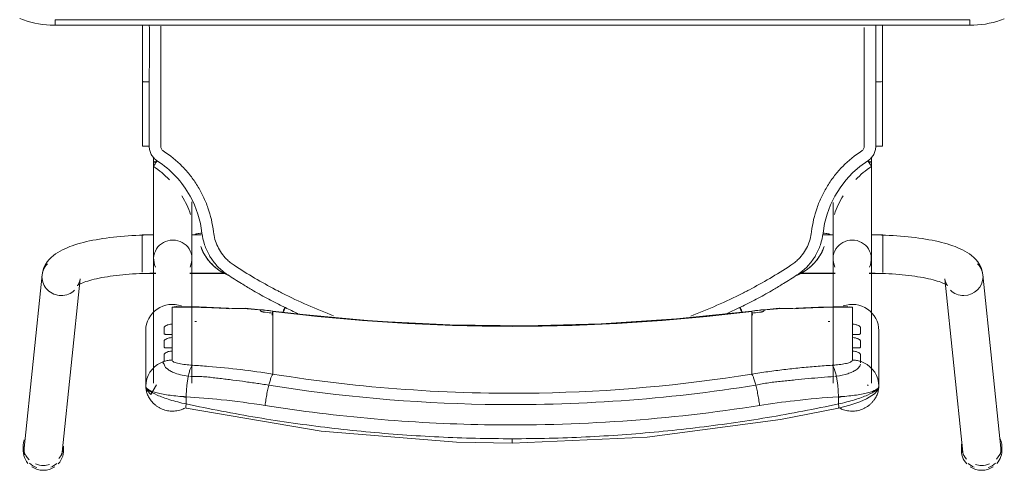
# Model space of a CAD drawing. Header units: metres. Extents: x 2.9 to 42.3, y -72.9 to -49.3.
# Tile 121 of 256: x 6.438 to 6.97, y -61.366 to -61.122. Entities that reach past the tile are written whole.
import ezdxf

# ---------------------------------------------------------------- set-up
doc = ezdxf.new("R2010")
doc.units = ezdxf.units.M
doc.layers.add('I-FURN', color=7, linetype='Continuous', lineweight=18)

# ---------------------------------------------------------------- blocks, each defined once
blk = doc.blocks.new('ConjuntoParaAlunoTamanho6 - CJA06_ConjuntoParaAlunoTamanho6-V29-2PAV')
at = {"layer": 'I-FURN', "color": 253, "true_color": 0xaaaaaa}
for p, q in [((-0.2643, 0.29456), (-0.2643, 0.29197)), ((-0.2638, 0.29312), (-0.25413, 0.19969)), ((-0.23354, 0.20182), (-0.24321, 0.29526)), ((-0.24254, 0.29197), (-0.24254, 0.29456)), ((0.24321, 0.29526), (0.23354, 0.20182)), ((0.24254, 0.29456), (0.24254, 0.29197)), ((0.25413, 0.19969), (0.2638, 0.29312)), ((0.2643, 0.29197), (0.2643, 0.29456)), ((-0.1979, 0.25969), (-0.1979, 0.22964)), ((-0.19734, 0.2558), (-0.19665, 0.25395)), ((-0.19385, 0.25812), (-0.19385, 0.19097)), ((-0.19207, 0.25896), (-0.19202, 0.25906)), ((-0.19202, 0.25906), (-0.19192, 0.25949)), ((-0.17315, 0.19097), (-0.17315, 0.25812)), ((0.17315, 0.25812), (0.17315, 0.19097)), ((0.19385, 0.19097), (0.19385, 0.25812)), ((0.19685, 0.25395), (0.19754, 0.2558)), ((0.1981, 0.22964), (0.1981, 0.25969)), ((-0.19665, 0.25395), (-0.1957, 0.25221)), ((-0.1957, 0.25221), (-0.19451, 0.25062)), ((-0.17493, 0.25435), (-0.17437, 0.25441)), ((-0.12923, 0.2438), (-0.12923, 0.25317)), ((0.12943, 0.2438), (0.12943, 0.25317)), ((0.17457, 0.25441), (0.17513, 0.25435)), ((0.19471, 0.25062), (0.1959, 0.25221)), ((0.1959, 0.25221), (0.19685, 0.25395)), ((-0.18366, 0.24073), (-0.18366, 0.23904)), ((-0.12923, 0.24214), (-0.12923, 0.2438)), ((-0.12923, 0.24214), (-0.12923, 0.23653)), ((0.12943, 0.24214), (0.12943, 0.2438)), ((0.12943, 0.24214), (0.12943, 0.23653)), ((0.18386, 0.23904), (0.18386, 0.24073)), ((-0.12923, 0.23653), (-0.12923, 0.23486)), ((-0.12923, 0.23486), (-0.12923, 0.22925)), ((0.12943, 0.23653), (0.12943, 0.23486)), ((0.12943, 0.23486), (0.12943, 0.22925)), ((-0.18366, 0.23345), (-0.18366, 0.23176)), ((-0.12923, 0.22925), (-0.12923, 0.22759)), ((0.12943, 0.22759), (0.12943, 0.22925)), ((0.18386, 0.23176), (0.18386, 0.23345)), ((-0.18366, 0.22617), (-0.18366, 0.21701)), ((-0.12923, 0.22759), (-0.12923, 0.22197)), ((0.12943, 0.22759), (0.12943, 0.22197)), ((0.18386, 0.21701), (0.18386, 0.22617)), ((-0.14414, 0.21757), (-0.12926, 0.21915)), ((-0.12923, 0.22197), (-0.12923, 0.22031)), ((-0.11598, 0.22048), (-0.1227, 0.21732)), ((0.12943, 0.22031), (0.12943, 0.22197)), ((0.12946, 0.21915), (0.14434, 0.21757)), ((-0.18366, 0.21701), (-0.1818, 0.21679)), ((0.17944, 0.21689), (0.18173, 0.21678)), ((-0.19271, 0.19894), (-0.2, 0.19894)), ((-0.2, 0.19844), (-0.2, 0.19411)), ((-0.19271, 0.19879), (-0.19385, 0.19879)), ((-0.19385, 0.19879), (-0.19385, 0.19845)), ((-0.19385, 0.19845), (-0.19385, 0.19764)), ((-0.15474, 0.19894), (-0.17429, 0.19894)), ((-0.15494, 0.19879), (-0.17429, 0.19879)), ((0.17429, 0.19894), (0.15474, 0.19894)), ((0.17429, 0.19879), (0.15494, 0.19879)), ((0.2, 0.19894), (0.19271, 0.19894)), ((0.19385, 0.19879), (0.19271, 0.19879)), ((0.19385, 0.19845), (0.19385, 0.19879)), ((0.19385, 0.19764), (0.19385, 0.19845)), ((0.2, 0.1938), (0.2, 0.19814)), ((-0.2, 0.19393), (-0.2, 0.18575)), ((-0.19385, 0.19367), (-0.19385, 0.1916)), ((0.19385, 0.1916), (0.19385, 0.19367)), ((0.2, 0.18573), (0.2, 0.19364)), ((-0.19385, 0.18688), (-0.19385, 0.18582)), ((0.19385, 0.18582), (0.19385, 0.18688)), ((-0.2, 0.18573), (-0.2, 0.17922)), ((-0.19385, 0.18371), (-0.19385, 0.18582)), ((0.19385, 0.18371), (0.19385, 0.18582)), ((0.2, 0.17794), (0.2, 0.1856)), ((-0.2, 0.17916), (-0.2, 0.17794)), ((-0.2, 0.17794), (-0.19377, 0.17794)), ((-0.19385, 0.17809), (-0.19385, 0.18068)), ((-0.17323, 0.17794), (-0.1676, 0.17794)), ((-0.17268, 0.17809), (-0.16757, 0.17809)), ((0.16814, 0.17809), (0.17268, 0.17809)), ((0.16814, 0.17794), (0.17323, 0.17794)), ((0.19377, 0.17794), (0.2, 0.17794)), ((0.19385, 0.17809), (0.19385, 0.18053)), ((-0.19385, 0.13857), (-0.19385, 0.13643)), ((0.19385, 0.13604), (0.19385, 0.13857)), ((-0.19983, 0.13021), (-0.19982, 0.0953)), ((0.19983, 0.13021), (0.19982, 0.0953)), ((-0.19982, 0.06488), (-0.19982, 0.0953)), ((-0.19982, 0.0953), (-0.19982, 0.09529)), ((-0.19623, 0.09556), (-0.19738, 0.09554)), ((0.19982, 0.06497), (0.19982, 0.0953)), ((0.247, 0.06497), (-0.247, 0.06497)), ((-0.247, 0.06497), (-0.247, 0.06197)), ((0.247, 0.06497), (-0.247, 0.06497)), ((0.247, 0.06497), (0.247, 0.06197))]:
    blk.add_line(p, q, dxfattribs=at)
at = {"layer": 'I-FURN', "color": 253, "true_color": 0xaaaaaa, "flags": 128}
for points in [[(0.0001, 0.2904), (-0.07267, 0.28721), (-0.14486, 0.2777), (-0.17603, 0.27161)], [(0.17623, 0.27161), (0.10331, 0.28398), (0.03018, 0.28985), (0.0001, 0.2904)], [(-0.17603, 0.27161), (-0.18218, 0.26997), (-0.18761, 0.26812), (-0.19131, 0.26652), (-0.19557, 0.2639), (-0.19708, 0.26226), (-0.19765, 0.26113), (-0.1979, 0.25971)], [(-0.17607, 0.26928), (-0.17607, 0.26831), (-0.17607, 0.26734), (-0.17607, 0.26637), (-0.17607, 0.2654)], [(0.17627, 0.2654), (0.17627, 0.26637), (0.17627, 0.26734), (0.17627, 0.26831), (0.17627, 0.26928)], [(0.1981, 0.25971), (0.19792, 0.26092), (0.19739, 0.26208), (0.1954, 0.2642), (0.19227, 0.25896)], [(-0.1979, 0.24468), (-0.1979, 0.2522), (-0.1979, 0.25971)], [(-0.1979, 0.25969), (-0.19776, 0.25773), (-0.19734, 0.2558)], [(-0.1979, 0.25969), (-0.1979, 0.25218), (-0.1979, 0.24467), (-0.1979, 0.23715), (-0.1979, 0.22964)], [(0.19754, 0.2558), (0.19796, 0.25773), (0.1981, 0.25969)], [(0.1981, 0.25971), (0.1981, 0.2522), (0.1981, 0.24468)], [(0.1981, 0.22964), (0.1981, 0.23715), (0.1981, 0.24467), (0.1981, 0.25218), (0.1981, 0.25969)], [(-0.19451, 0.25062), (-0.19311, 0.2492), (-0.19152, 0.24799)], [(0.19172, 0.24799), (0.19331, 0.2492), (0.19471, 0.25062)], [(-0.19152, 0.24799), (-0.18977, 0.24701), (-0.1879, 0.24628)], [(-0.1879, 0.24243), (-0.1879, 0.24339), (-0.1879, 0.24435), (-0.1879, 0.24532), (-0.1879, 0.24628)], [(-0.18366, 0.24561), (-0.18366, 0.24439), (-0.18366, 0.24317), (-0.18366, 0.24195), (-0.18366, 0.24073)], [(0.18386, 0.24073), (0.18386, 0.24195), (0.18386, 0.24317), (0.18386, 0.24439), (0.18386, 0.24561)], [(0.1881, 0.24628), (0.18997, 0.24701), (0.19172, 0.24799)], [(0.1881, 0.24628), (0.1881, 0.24532), (0.1881, 0.24435), (0.1881, 0.24339), (0.1881, 0.24243)], [(-0.1879, 0.23515), (-0.1879, 0.23603), (-0.1879, 0.23692), (-0.1879, 0.2378), (-0.1879, 0.23868)], [(-0.18366, 0.23904), (-0.18366, 0.23764), (-0.18366, 0.23624), (-0.18366, 0.23485), (-0.18366, 0.23345)], [(0.18386, 0.23345), (0.18386, 0.23485), (0.18386, 0.23624), (0.18386, 0.23764), (0.18386, 0.23904)], [(0.1881, 0.23868), (0.1881, 0.2378), (0.1881, 0.23692), (0.1881, 0.23603), (0.1881, 0.23515)], [(-0.1879, 0.22787), (-0.1879, 0.22876), (-0.1879, 0.22964), (-0.1879, 0.23052), (-0.1879, 0.23141)], [(-0.18366, 0.23176), (-0.18366, 0.23036), (-0.18366, 0.22897), (-0.18366, 0.22757), (-0.18366, 0.22617)], [(0.18386, 0.22617), (0.18386, 0.22757), (0.18386, 0.22897), (0.18386, 0.23036), (0.18386, 0.23176)], [(0.1881, 0.23141), (0.1881, 0.23052), (0.1881, 0.22964), (0.1881, 0.22876), (0.1881, 0.22787)], [(-0.12926, 0.21915), (-0.08865, 0.22342), (-0.0479, 0.2261), (-0.00707, 0.22717), (0.03376, 0.22666), (0.07455, 0.22454), (0.11521, 0.22083), (0.12946, 0.21915)], [(-0.1359, 0.2187), (-0.1359, 0.21878), (-0.1359, 0.21886), (-0.1359, 0.21893), (-0.1359, 0.21901)], [(-0.12923, 0.22031), (-0.12923, 0.22007), (-0.12923, 0.21984), (-0.12923, 0.21961), (-0.12923, 0.21937)], [(0.12943, 0.21937), (0.12943, 0.21961), (0.12943, 0.21984), (0.12943, 0.22007), (0.12943, 0.22031)], [(0.1361, 0.21901), (0.1361, 0.21893), (0.1361, 0.21886), (0.1361, 0.21878), (0.1361, 0.2187)], [(-0.18111, 0.21677), (-0.16533, 0.21701), (-0.15331, 0.21761)], [(0.15351, 0.21761), (0.16928, 0.2169), (0.18131, 0.21677)], [(0.18173, 0.21678), (0.18279, 0.21686), (0.18386, 0.21701)], [(-0.23354, 0.20182), (-0.23373, 0.20287), (-0.23403, 0.20376), (-0.23437, 0.20445), (-0.23469, 0.20492), (-0.23492, 0.20521), (-0.23505, 0.20534), (-0.23507, 0.20536)], [(-0.23507, 0.20536), (-0.23501, 0.20531), (-0.23482, 0.20518), (-0.23451, 0.20499), (-0.23408, 0.20476), (-0.23355, 0.20449), (-0.23291, 0.2042), (-0.23217, 0.20389), (-0.23133, 0.20358), (-0.23041, 0.20326), (-0.22941, 0.20294), (-0.22832, 0.20262), (-0.22717, 0.2023), (-0.22594, 0.20199), (-0.22464, 0.20169), (-0.22328, 0.2014), (-0.22186, 0.20112), (-0.22039, 0.20086), (-0.21886, 0.2006), (-0.21729, 0.20036), (-0.21567, 0.20014), (-0.214, 0.19993), (-0.2123, 0.19973), (-0.21057, 0.19956), (-0.2088, 0.1994), (-0.207, 0.19926), (-0.20518, 0.19913), (-0.20334, 0.19903), (-0.20148, 0.19894), (-0.19961, 0.19888), (-0.19772, 0.19883), (-0.19583, 0.1988), (-0.19394, 0.19879), (-0.19385, 0.19879)], [(0.23507, 0.20536), (0.23501, 0.20531), (0.23482, 0.20518), (0.23451, 0.20499), (0.23408, 0.20476), (0.23355, 0.20449), (0.23291, 0.2042), (0.23217, 0.20389), (0.23133, 0.20358), (0.23041, 0.20326), (0.22941, 0.20294), (0.22832, 0.20262), (0.22717, 0.2023), (0.22594, 0.20199), (0.22464, 0.20169), (0.22328, 0.2014), (0.22186, 0.20112), (0.22039, 0.20086), (0.21886, 0.2006), (0.21729, 0.20036), (0.21567, 0.20014), (0.214, 0.19993), (0.2123, 0.19973), (0.21057, 0.19956), (0.2088, 0.1994), (0.207, 0.19926), (0.20518, 0.19913), (0.20334, 0.19903), (0.20148, 0.19894), (0.19961, 0.19888), (0.19772, 0.19883), (0.19583, 0.1988), (0.19394, 0.19879), (0.19385, 0.19879)], [(0.23354, 0.20182), (0.23373, 0.20287), (0.23403, 0.20376), (0.23437, 0.20445), (0.23469, 0.20492), (0.23492, 0.20521), (0.23505, 0.20534), (0.23507, 0.20536)], [(-0.25413, 0.19969), (-0.25375, 0.19762), (-0.25311, 0.19572), (-0.25226, 0.19403), (-0.25129, 0.19256), (-0.25023, 0.19128), (-0.24913, 0.19017), (-0.24799, 0.18919), (-0.24683, 0.18832), (-0.24563, 0.18753), (-0.24441, 0.18681), (-0.24316, 0.18615), (-0.24188, 0.18553), (-0.24055, 0.18496), (-0.23919, 0.18441), (-0.23778, 0.1839), (-0.23633, 0.18341), (-0.23483, 0.18295), (-0.2333, 0.18251), (-0.23171, 0.1821), (-0.23008, 0.1817), (-0.22841, 0.18133), (-0.2267, 0.18098), (-0.22495, 0.18064), (-0.22315, 0.18033), (-0.22132, 0.18004), (-0.21946, 0.17976), (-0.21756, 0.17951), (-0.21562, 0.17928), (-0.21366, 0.17906), (-0.21168, 0.17887), (-0.20967, 0.1787), (-0.20763, 0.17855), (-0.20558, 0.17842), (-0.20352, 0.17831), (-0.20144, 0.17823), (-0.19935, 0.17816), (-0.19725, 0.17811), (-0.19515, 0.17809), (-0.19385, 0.17809)], [(0.25413, 0.19969), (0.25375, 0.19762), (0.25311, 0.19572), (0.25226, 0.19403), (0.25129, 0.19256), (0.25023, 0.19128), (0.24913, 0.19017), (0.24799, 0.18919), (0.24683, 0.18832), (0.24563, 0.18753), (0.24441, 0.18681), (0.24316, 0.18615), (0.24188, 0.18553), (0.24055, 0.18496), (0.23919, 0.18441), (0.23778, 0.1839), (0.23633, 0.18341), (0.23483, 0.18295), (0.2333, 0.18251), (0.23171, 0.1821), (0.23008, 0.1817), (0.22841, 0.18133), (0.2267, 0.18098), (0.22495, 0.18064), (0.22315, 0.18033), (0.22132, 0.18004), (0.21946, 0.17976), (0.21756, 0.17951), (0.21562, 0.17928), (0.21366, 0.17906), (0.21168, 0.17887), (0.20967, 0.1787), (0.20763, 0.17855), (0.20558, 0.17842), (0.20352, 0.17831), (0.20144, 0.17823), (0.19935, 0.17816), (0.19725, 0.17811), (0.19515, 0.17809), (0.19385, 0.17809)], [(-0.19385, 0.13857), (-0.19385, 0.14057), (-0.19385, 0.14257), (-0.19385, 0.14457), (-0.19385, 0.14656), (-0.19385, 0.14855), (-0.19385, 0.15053), (-0.19385, 0.15249), (-0.19385, 0.15444), (-0.19385, 0.15637), (-0.19385, 0.15827), (-0.19385, 0.16015), (-0.19385, 0.162), (-0.19385, 0.16382), (-0.19385, 0.1656), (-0.19385, 0.16735), (-0.19385, 0.16905), (-0.19385, 0.17071), (-0.19385, 0.17233), (-0.19385, 0.1739), (-0.19385, 0.17541), (-0.19385, 0.17687), (-0.19385, 0.17828), (-0.19385, 0.17963), (-0.19385, 0.18092), (-0.19385, 0.18215), (-0.19385, 0.18331), (-0.19385, 0.18441), (-0.19385, 0.18544), (-0.19385, 0.1864), (-0.19385, 0.18729), (-0.19385, 0.1881), (-0.19385, 0.18885), (-0.19385, 0.18951), (-0.19385, 0.19011), (-0.19385, 0.19062), (-0.19385, 0.19097)], [(-0.17315, 0.19097), (-0.17315, 0.19051), (-0.17315, 0.18998), (-0.17315, 0.18937), (-0.17315, 0.18869), (-0.17315, 0.18793), (-0.17315, 0.1871), (-0.17315, 0.18619), (-0.17315, 0.18522), (-0.17315, 0.18417), (-0.17315, 0.18306), (-0.17315, 0.18188), (-0.17315, 0.18064), (-0.17315, 0.17934), (-0.17315, 0.17798), (-0.17315, 0.17656), (-0.17315, 0.17508), (-0.17315, 0.17355), (-0.17315, 0.17198), (-0.17315, 0.17035), (-0.17315, 0.16868), (-0.17315, 0.16696), (-0.17315, 0.16521), (-0.17315, 0.16342), (-0.17315, 0.16159), (-0.17315, 0.16066)], [(0.17315, 0.16015), (0.17315, 0.162), (0.17315, 0.16382), (0.17315, 0.1656), (0.17315, 0.16735), (0.17315, 0.16905), (0.17315, 0.17071), (0.17315, 0.17233), (0.17315, 0.1739), (0.17315, 0.17541), (0.17315, 0.17687), (0.17315, 0.17828), (0.17315, 0.17963), (0.17315, 0.18092), (0.17315, 0.18215), (0.17315, 0.18331), (0.17315, 0.18441), (0.17315, 0.18544), (0.17315, 0.1864), (0.17315, 0.18729), (0.17315, 0.1881), (0.17315, 0.18885), (0.17315, 0.18951), (0.17315, 0.19011), (0.17315, 0.19062), (0.17315, 0.19097)], [(0.19385, 0.19097), (0.19385, 0.19051), (0.19385, 0.18998), (0.19385, 0.18937), (0.19385, 0.18869), (0.19385, 0.18793), (0.19385, 0.1871), (0.19385, 0.18619), (0.19385, 0.18522), (0.19385, 0.18417), (0.19385, 0.18306), (0.19385, 0.18188), (0.19385, 0.18064), (0.19385, 0.17934), (0.19385, 0.17798), (0.19385, 0.17656), (0.19385, 0.17508), (0.19385, 0.17355), (0.19385, 0.17198), (0.19385, 0.17035), (0.19385, 0.16868), (0.19385, 0.16696), (0.19385, 0.16521), (0.19385, 0.16342), (0.19385, 0.16159), (0.19385, 0.15974), (0.19385, 0.15785), (0.19385, 0.15594), (0.19385, 0.15401), (0.19385, 0.15206), (0.19385, 0.15009), (0.19385, 0.14811), (0.19385, 0.14612), (0.19385, 0.14413), (0.19385, 0.14213), (0.19385, 0.14013), (0.19385, 0.13857)], [(-0.16841, 0.18438), (-0.16841, 0.18437), (-0.16841, 0.18435), (-0.16841, 0.18434), (-0.16841, 0.18432)], [(0.16841, 0.18432), (0.16841, 0.18434), (0.16841, 0.18435), (0.16841, 0.18437), (0.16841, 0.18438)], [(-0.16774, 0.17706), (-0.16861, 0.17188), (-0.16997, 0.16679), (-0.17181, 0.16185), (-0.17415, 0.15713), (-0.17693, 0.15265), (-0.18013, 0.14846), (-0.18374, 0.14461), (-0.18771, 0.14113), (-0.19199, 0.13805)], [(-0.19623, 0.13025), (-0.19623, 0.12331), (-0.19623, 0.11637), (-0.19623, 0.10942), (-0.19623, 0.10249), (-0.19623, 0.09556)], [(0.19623, 0.13025), (0.19623, 0.12639), (0.19623, 0.12254), (0.19623, 0.11868), (0.19623, 0.11483), (0.19623, 0.11097), (0.19623, 0.10712), (0.19623, 0.10327), (0.19623, 0.09941), (0.19623, 0.09556)], [(-0.19738, 0.09554), (-0.19841, 0.0955), (-0.1992, 0.09544), (-0.19969, 0.09537), (-0.19982, 0.0953)], [(-0.247, 0.06497), (-0.24912, 0.06492), (-0.25124, 0.0648), (-0.25334, 0.06459), (-0.25544, 0.06429), (-0.25753, 0.06391), (-0.2596, 0.06345), (-0.26165, 0.0629), (-0.26367, 0.06228), (-0.26567, 0.06157)], [(0.2662, 0.06136), (0.26421, 0.06209), (0.2622, 0.06274), (0.26015, 0.06331), (0.25809, 0.06379), (0.25601, 0.0642), (0.25391, 0.06451), (0.25181, 0.06475), (0.24969, 0.0649), (0.24757, 0.06496), (0.247, 0.06497)], [(0.247, 0.06197), (0.1235, 0.06197), (0, 0.06197), (-0.1235, 0.06197), (-0.247, 0.06197)], [(-0.247, 0.06197), (-0.1235, 0.06197), (0, 0.06197), (0.1235, 0.06197), (0.247, 0.06197)]]:
    blk.add_lwpolyline(points, dxfattribs=at)
at = {"layer": 'I-FURN', "color": 253, "true_color": 0xaaaaaa}
for centre, major_axis, ratio, start_param, end_param in [((-0.25351, 0.29419), (0.01029, 0.00107), 0.967158, 1.815725, 2.256389), ((-0.25342, 0.29456), (0.01088, 0), 0.965926, 1.570796, 2.185058), ((-0.25342, 0.29456), (0.01088, 0), 0.965926, 0.959427, 1.570796), ((-0.25351, 0.29419), (0.01029, 0.00107), 0.967158, 0.685592, 1.060105), ((0.25351, 0.29419), (-0.01029, 0.00107), 0.967158, 5.223081, 5.597593), ((0.25342, 0.29456), (0.01088, 0), 0.965926, 1.570796, 2.182166), ((0.25342, 0.29456), (-0.01088, 0), 0.965926, 4.098128, 4.712389), ((0.25351, 0.29419), (-0.01029, 0.00107), 0.967158, 4.026797, 4.46746), ((-0.25342, 0.29197), (0.01088, 0), 0.965926, 2.404268, 3.526261), ((-0.25342, 0.29456), (0.01088, 0), 0.965926, 2.438822, 3.243525), ((-0.25342, 0.29197), (0.01088, 0), 0.965926, 1.570796, 1.965237), ((-0.25342, 0.29197), (0.01088, 0), 0.965926, 1.257624, 1.559899), ((-0.25342, 0.29456), (0.01088, 0), 0.965926, 6.170166, 7.020457), ((-0.25342, 0.29197), (0.01088, 0), 0.965926, 6.182855, 7.015454), ((0.25342, 0.29456), (0.01088, 0), 0.965926, 2.404321, 3.312013), ((0.25342, 0.29197), (0.01088, 0), 0.965926, 2.446266, 3.141593), ((0.25342, 0.29197), (0.01088, 0), 0.965926, 1.581694, 1.883969), ((0.25342, 0.29197), (0.01088, 0), 0.965926, 1.176355, 1.570796), ((0.25342, 0.29197), (0.01088, 0), 0.965926, 5.959867, 7.062609), ((0.25342, 0.29456), (0.01088, 0), 0.965926, 6.052088, 6.985956), ((-0.25351, 0.29419), (0.01029, 0.00107), 0.967158, 2.780211, 3.141593), ((-0.25351, 0.29419), (0.01029, 0.00107), 0.967158, 6.18338, 6.464028), ((0.25351, 0.29419), (-0.01029, 0.00107), 0.967158, 6.102343, 6.382991), ((0.25351, 0.29419), (-0.01029, 0.00107), 0.967158, 3.141593, 3.502975), ((-0.1835, 0.22964), (-0.0144, 0), 0.978148, 0, 1.909658), ((0.0001, -0.77159), (1.0211, 0), 0.978148, 1.443771, 1.697822), ((0.0001, -0.77117), (1.0209, 0), 0.978148, 1.443771, 1.697822), ((0.1837, 0.22964), (0.0144, 0), 0.978148, 4.362105, 6.283185), ((-0.17927, 0.60128), (0.385, 0), 0.978148, 4.732926, 4.735013), ((0.17947, 0.60128), (0.385, 0), 0.978148, 4.689765, 4.691852), ((-0.17927, 0.60263), (0.395, 0), 0.978148, 4.801491, 4.822541), ((-0.17927, 0.60356), (0.395, 0), 0.978148, 4.828782, 4.839414), ((-0.17927, 0.60221), (0.3948, 0), 0.978148, 4.828842, 4.839414), ((-0.1305, 0.22908), (-0.00124, 0.00992), 0.026339, 2.463316, 2.789234), ((0.17947, 0.60356), (0.395, 0), 0.978148, 4.585364, 4.595996), ((0.17947, 0.60221), (0.3948, 0), 0.978148, 4.585364, 4.595936), ((0.1307, 0.22908), (0.00124, 0.00992), 0.026339, 3.415364, 3.819869), ((0.17947, 0.60263), (0.395, 0), 0.978148, 4.602237, 4.623287), ((-0.17927, 0.60336), (0.395, 0), 0.978148, 4.701279, 4.780293), ((-0.14501, 0.22754), (-0.00087, 0.00996), 0.018501, 2.957526, 3.350225), ((0.14521, 0.22754), (0.00087, 0.00996), 0.018501, 2.93296, 3.325659), ((0.17947, 0.60336), (0.395, 0), 0.978148, 4.644485, 4.723499), ((-0.24383, 0.20075), (0.01029, 0.00107), 0.967158, 1.470991, 3.041787), ((-0.24383, 0.20075), (0.01029, 0.00107), 0.967158, 0.685592, 1.470991), ((0.24383, 0.20075), (-0.01029, 0.00107), 0.967158, 4.812195, 5.597593), ((0.24383, 0.20075), (-0.01029, 0.00107), 0.967158, 3.241398, 4.812195), ((-0.24383, 0.20075), (0.01029, 0.00107), 0.967158, 3.041787, 3.827185), ((0.24383, 0.20075), (-0.01029, 0.00107), 0.967158, 2.456, 3.241398), ((-0.1835, 0.19097), (0.01035, 0), 0.978148, 2.686587, 4.712389), ((-0.1835, 0.19097), (0.01035, 0), 0.978148, 4.712389, 6.738191), ((0.1835, 0.19097), (0.01035, 0), 0.978148, 2.686587, 4.704981), ((0.1835, 0.19097), (0.01035, 0), 0.978148, 4.719797, 6.738191), ((-0.1835, 0.13857), (0.01035, 0), 0.069756, 2.648425, 3.665191), ((0.1835, 0.13857), (0.01035, 0), 0.069756, 5.759587, 6.776353)]:
    blk.add_ellipse(centre, major_axis=major_axis, ratio=ratio, start_param=start_param, end_param=end_param, dxfattribs=at)
for points in [[(-0.01972, 0.28779), (-0.02633, 0.28763), (-0.03293, 0.2874), (-0.03953, 0.28708)], [(0.0001, 0.28802), (-0.00651, 0.28802), (-0.01312, 0.28795), (-0.01972, 0.28779)], [(0.0001, 0.29036), (0.0001, 0.29029), (0.0001, 0.29001), (0.0001, 0.28916), (0.0001, 0.28841), (0.0001, 0.28802)], [(0.01992, 0.28779), (0.01332, 0.28795), (0.00671, 0.28802), (0.0001, 0.28802)], [(0.03973, 0.28708), (0.03313, 0.2874), (0.02653, 0.28763), (0.01992, 0.28779)], [(-0.09864, 0.28217), (-0.10517, 0.28139), (-0.11169, 0.28054), (-0.11819, 0.27961)], [(-0.07901, 0.28427), (-0.08557, 0.28365), (-0.09211, 0.28295), (-0.09864, 0.28217)], [(-0.05929, 0.28591), (-0.06588, 0.28544), (-0.07245, 0.28489), (-0.07901, 0.28427)], [(-0.03953, 0.28708), (-0.04612, 0.28677), (-0.05271, 0.28638), (-0.05929, 0.28591)], [(0.0595, 0.28591), (0.05292, 0.28638), (0.04633, 0.28677), (0.03973, 0.28708)], [(0.07921, 0.28427), (0.07265, 0.28489), (0.06608, 0.28544), (0.0595, 0.28591)], [(0.09885, 0.28217), (0.09232, 0.28294), (0.08577, 0.28365), (0.07921, 0.28427)], [(0.11839, 0.27961), (0.11189, 0.28054), (0.10538, 0.28139), (0.09885, 0.28217)], [(-0.13762, 0.27661), (-0.14407, 0.27553), (-0.15051, 0.27438), (-0.15692, 0.27316)], [(-0.11819, 0.27961), (-0.12468, 0.27869), (-0.13116, 0.27768), (-0.13762, 0.27661)], [(0.13782, 0.27661), (0.13136, 0.27768), (0.12489, 0.27868), (0.11839, 0.27961)], [(0.15712, 0.27316), (0.15071, 0.27438), (0.14427, 0.27553), (0.13782, 0.27661)], [(-0.15692, 0.27316), (-0.16332, 0.27194), (-0.16971, 0.27065), (-0.17607, 0.26928)], [(0.17627, 0.26928), (0.16991, 0.27065), (0.16353, 0.27194), (0.15712, 0.27316)], [(0.17627, 0.26928), (0.17633, 0.26966), (0.17642, 0.27037), (0.17644, 0.2712), (0.17636, 0.27149), (0.1763, 0.27156)], [(-0.13346, 0.2701), (-0.13339, 0.26956), (-0.13324, 0.26848), (-0.133, 0.26684), (-0.13272, 0.2652), (-0.13242, 0.26359), (-0.13211, 0.26203), (-0.13178, 0.26053), (-0.13155, 0.25959), (-0.13144, 0.25914)], [(0.13164, 0.25914), (0.13175, 0.25959), (0.13198, 0.26053), (0.13231, 0.26203), (0.13262, 0.26359), (0.13292, 0.2652), (0.1332, 0.26684), (0.13344, 0.26848), (0.13359, 0.26956), (0.13366, 0.2701)], [(-0.17607, 0.2654), (-0.17914, 0.26523), (-0.18504, 0.2647), (-0.19219, 0.26337), (-0.19682, 0.26165), (-0.1979, 0.26035), (-0.1979, 0.25969)], [(-0.17609, 0.26577), (-0.1767, 0.26561), (-0.17731, 0.26545), (-0.17791, 0.26528)], [(-0.17607, 0.2654), (-0.17606, 0.26498), (-0.17604, 0.26413), (-0.17598, 0.26285), (-0.1759, 0.26156), (-0.17579, 0.26028), (-0.17566, 0.25902), (-0.17551, 0.25778), (-0.17533, 0.25659), (-0.17514, 0.25544), (-0.175, 0.25471), (-0.17493, 0.25435)], [(0.17513, 0.25435), (0.1752, 0.25471), (0.17534, 0.25544), (0.17553, 0.25659), (0.17571, 0.25778), (0.17586, 0.25902), (0.17599, 0.26028), (0.1761, 0.26156), (0.17618, 0.26285), (0.17624, 0.26413), (0.17626, 0.26498), (0.17627, 0.2654)], [(0.1981, 0.25969), (0.1981, 0.26035), (0.19703, 0.26165), (0.19239, 0.26338), (0.18523, 0.2647), (0.17934, 0.26523), (0.17627, 0.2654)], [(0.17811, 0.26528), (0.17751, 0.26545), (0.1769, 0.26561), (0.17629, 0.26577)], [(-0.12923, 0.25317), (-0.12932, 0.25327), (-0.1295, 0.25353), (-0.1298, 0.25409), (-0.13011, 0.25481), (-0.13044, 0.25568), (-0.13077, 0.2567), (-0.1311, 0.25786), (-0.13133, 0.2587), (-0.13144, 0.25914)], [(0.12971, 0.25356), (0.1298, 0.25372), (0.13, 0.25409), (0.13031, 0.25481), (0.13064, 0.25568), (0.13097, 0.2567), (0.1313, 0.25786), (0.13153, 0.2587), (0.13164, 0.25914)], [(-0.17493, 0.25435), (-0.17484, 0.25392), (-0.17465, 0.25308), (-0.17435, 0.25195), (-0.17403, 0.25093), (-0.17369, 0.25006), (-0.17335, 0.24934), (-0.173, 0.24877), (-0.17277, 0.2485), (-0.17265, 0.2484)], [(-0.15095, 0.25026), (-0.1524, 0.2501), (-0.15385, 0.24995), (-0.1553, 0.2498)], [(-0.14661, 0.25076), (-0.14806, 0.25058), (-0.14951, 0.25042), (-0.15095, 0.25026)], [(-0.14226, 0.2513), (-0.14371, 0.25111), (-0.14516, 0.25093), (-0.14661, 0.25076)], [(0.12943, 0.25317), (0.1295, 0.25325), (0.12956, 0.25334), (0.12963, 0.25344)], [(0.17285, 0.2484), (0.17297, 0.2485), (0.1732, 0.24877), (0.17355, 0.24934), (0.17389, 0.25006), (0.17423, 0.25093), (0.17455, 0.25195), (0.17485, 0.25308), (0.17504, 0.25392), (0.17513, 0.25435)], [(-0.1879, 0.24628), (-0.18756, 0.24617), (-0.18687, 0.24599), (-0.18581, 0.24578), (-0.18474, 0.24565), (-0.18402, 0.24561), (-0.18366, 0.24561)], [(-0.16398, 0.24902), (-0.16687, 0.24878), (-0.16977, 0.24858), (-0.17265, 0.2484)], [(-0.15964, 0.24939), (-0.16109, 0.24926), (-0.16254, 0.24913), (-0.16398, 0.24902)], [(-0.1553, 0.2498), (-0.15675, 0.24966), (-0.15819, 0.24952), (-0.15964, 0.24939)], [(0.18386, 0.24561), (0.18422, 0.24561), (0.18494, 0.24565), (0.18601, 0.24578), (0.18707, 0.24599), (0.18776, 0.24617), (0.1881, 0.24628)], [(-0.1359, 0.21901), (-0.1359, 0.21905), (-0.13586, 0.21912), (-0.13573, 0.21923), (-0.13549, 0.21935), (-0.13518, 0.21946), (-0.13479, 0.21957), (-0.13436, 0.21967), (-0.1339, 0.21974), (-0.13357, 0.21979), (-0.1334, 0.21981)], [(-0.13585, 0.2186), (-0.13587, 0.21862), (-0.13589, 0.21865), (-0.1359, 0.21868), (-0.1359, 0.2187)], [(-0.09625, 0.22184), (-0.10584, 0.21825), (-0.1152, 0.21414), (-0.12434, 0.2095)], [(-0.12335, 0.21813), (-0.12356, 0.21856), (-0.12377, 0.21898), (-0.12395, 0.21936)], [(-0.12289, 0.21723), (-0.12304, 0.21753), (-0.12319, 0.21783), (-0.12334, 0.21813)], [(0.12434, 0.2095), (0.11529, 0.21408), (0.10607, 0.21814), (0.09666, 0.22168)], [(0.11594, 0.2205), (0.11821, 0.21947), (0.12046, 0.21841), (0.1227, 0.21732)], [(0.1227, 0.21732), (0.12291, 0.21776), (0.12336, 0.21866), (0.12377, 0.21945), (0.12395, 0.2198)], [(0.12334, 0.21813), (0.12319, 0.21783), (0.12304, 0.21753), (0.12289, 0.21723)], [(0.12395, 0.21936), (0.12377, 0.21898), (0.12356, 0.21856), (0.12335, 0.21813)], [(0.1336, 0.21981), (0.13377, 0.21979), (0.1341, 0.21974), (0.13456, 0.21967), (0.13499, 0.21957), (0.13538, 0.21946), (0.13569, 0.21935), (0.13593, 0.21923), (0.13606, 0.21912), (0.1361, 0.21905), (0.1361, 0.21901)], [(0.1361, 0.2187), (0.1361, 0.21868), (0.13609, 0.21865), (0.13607, 0.21862), (0.13605, 0.2186)], [(-0.15397, 0.21772), (-0.15349, 0.21752), (-0.153, 0.21758), (-0.15247, 0.21788)], [(-0.15247, 0.21788), (-0.15113, 0.21782), (-0.1484, 0.21775), (-0.14556, 0.21776), (-0.14412, 0.21779)], [(-0.12436, 0.21651), (-0.12717, 0.21512), (-0.13276, 0.21224), (-0.13826, 0.20916), (-0.14098, 0.20758)], [(-0.1227, 0.21732), (-0.12297, 0.21719), (-0.12353, 0.21692), (-0.12408, 0.21665), (-0.12436, 0.21651)], [(0.12436, 0.21651), (0.12408, 0.21665), (0.12353, 0.21692), (0.12297, 0.21719), (0.1227, 0.21732)], [(0.14098, 0.20758), (0.13826, 0.20916), (0.13276, 0.21224), (0.12717, 0.21512), (0.12436, 0.21651)], [(0.14432, 0.21779), (0.14576, 0.21776), (0.1486, 0.21775), (0.15133, 0.21782), (0.15267, 0.21788)], [(0.15267, 0.21788), (0.1532, 0.21758), (0.15369, 0.21752), (0.15417, 0.21772)], [(-0.12798, 0.20762), (-0.13157, 0.20574), (-0.13889, 0.20168), (-0.14651, 0.19698), (-0.1504, 0.19445)], [(-0.14098, 0.20758), (-0.14188, 0.20704), (-0.14368, 0.20597), (-0.14546, 0.20487), (-0.14635, 0.20432)], [(-0.12434, 0.2095), (-0.12494, 0.2092), (-0.12615, 0.20858), (-0.12737, 0.20794), (-0.12798, 0.20762)], [(0.12798, 0.20762), (0.12738, 0.20794), (0.12617, 0.20857), (0.12495, 0.20919), (0.12434, 0.2095)], [(0.1504, 0.19445), (0.14673, 0.19684), (0.13935, 0.20142), (0.13181, 0.20561), (0.12798, 0.20762)], [(0.14635, 0.20432), (0.14546, 0.20487), (0.14368, 0.20597), (0.14188, 0.20704), (0.14098, 0.20758)], [(-0.14638, 0.20431), (-0.14762, 0.20355), (-0.1501, 0.202), (-0.15256, 0.20043), (-0.15378, 0.19963)], [(0.15378, 0.19963), (0.15256, 0.20043), (0.1501, 0.202), (0.14762, 0.20355), (0.14638, 0.20431)], [(-0.16501, 0.19076), (-0.16447, 0.19151), (-0.16331, 0.19295), (-0.16135, 0.19493), (-0.15919, 0.19669), (-0.15764, 0.19771), (-0.15683, 0.19818)], [(-0.15378, 0.19963), (-0.1555, 0.19851), (-0.15869, 0.19594), (-0.16134, 0.1928), (-0.1625, 0.1911)], [(-0.1568, 0.1982), (-0.15576, 0.1988), (-0.15475, 0.1993), (-0.15376, 0.19971)], [(0.15863, 0.1971), (0.15703, 0.19822), (0.15531, 0.19916), (0.1535, 0.1999)], [(0.15374, 0.19972), (0.15472, 0.19931), (0.15575, 0.19881), (0.1568, 0.1982)], [(0.1625, 0.1911), (0.16134, 0.1928), (0.15869, 0.19594), (0.1555, 0.19851), (0.15378, 0.19963)], [(-0.1504, 0.19445), (-0.15113, 0.19396), (-0.15256, 0.19293), (-0.15386, 0.19174), (-0.15448, 0.19112)], [(0.15448, 0.19112), (0.15386, 0.19174), (0.15256, 0.19292), (0.15114, 0.19396), (0.1504, 0.19445)], [(-0.16371, 0.18924), (-0.16479, 0.18738), (-0.16656, 0.18343), (-0.1675, 0.1792), (-0.16774, 0.17706)], [(-0.1625, 0.1911), (-0.16271, 0.1908), (-0.16313, 0.19018), (-0.16352, 0.18955), (-0.16371, 0.18924)], [(-0.15448, 0.19112), (-0.15645, 0.18912), (-0.15969, 0.18452), (-0.16124, 0.17915), (-0.16156, 0.17636)], [(0.16156, 0.17636), (0.16124, 0.17915), (0.15968, 0.18454), (0.15645, 0.18912), (0.15448, 0.19112)], [(0.16371, 0.18924), (0.16352, 0.18955), (0.16313, 0.19018), (0.16271, 0.1908), (0.1625, 0.1911)], [(0.16774, 0.17706), (0.1675, 0.1792), (0.16656, 0.18343), (0.16479, 0.18738), (0.16371, 0.18924)], [(0.16501, 0.19076), (0.16537, 0.19026), (0.16604, 0.18925), (0.16695, 0.18767), (0.16775, 0.18603), (0.1682, 0.1849), (0.16841, 0.18432)], [(-0.16774, 0.17706), (-0.16823, 0.17712), (-0.16921, 0.17725), (-0.17046, 0.17746), (-0.17128, 0.17766), (-0.17147, 0.17776), (-0.17146, 0.1778)], [(0.17146, 0.1778), (0.17147, 0.17776), (0.17128, 0.17766), (0.17046, 0.17746), (0.16921, 0.17725), (0.16823, 0.17712), (0.16774, 0.17706)], [(-0.17391, 0.16699), (-0.17512, 0.16348), (-0.17671, 0.16011), (-0.17864, 0.15696)], [(0.1786, 0.15703), (0.17667, 0.16018), (0.1751, 0.16355), (0.1739, 0.16704)], [(-0.1854, 0.14823), (-0.18797, 0.14558), (-0.19084, 0.14321), (-0.19391, 0.14119)], [(0.19391, 0.14119), (0.19084, 0.14321), (0.18795, 0.1456), (0.18537, 0.14827)], [(-0.19391, 0.14119), (-0.19393, 0.14119), (-0.19385, 0.14103), (-0.19344, 0.14033), (-0.19278, 0.13928), (-0.19225, 0.13846), (-0.19199, 0.13805)], [(0.19199, 0.13805), (0.19225, 0.13846), (0.19278, 0.13928), (0.19344, 0.14033), (0.19385, 0.14103), (0.19393, 0.14119), (0.19391, 0.14119)], [(-0.19199, 0.13805), (-0.19265, 0.13762), (-0.19383, 0.13663), (-0.19519, 0.13473), (-0.19604, 0.13255), (-0.19622, 0.13104), (-0.19623, 0.13025)], [(0.19623, 0.13025), (0.19622, 0.13104), (0.19604, 0.13255), (0.19519, 0.13473), (0.19383, 0.13663), (0.19265, 0.13762), (0.19199, 0.13805)], [(-0.19623, 0.13025), (-0.19672, 0.13025), (-0.1977, 0.13025), (-0.19891, 0.13024), (-0.19969, 0.13022), (-0.19984, 0.13021), (-0.19982, 0.1302)], [(-0.19982, 0.12147), (-0.19982, 0.12438), (-0.19982, 0.12729), (-0.19982, 0.1302)], [(-0.19982, 0.1302), (-0.19982, 0.12438), (-0.19982, 0.11273), (-0.19982, 0.1011), (-0.19982, 0.09529)], [(-0.18863, 0.13277), (-0.18884, 0.13263), (-0.18922, 0.13231), (-0.18966, 0.1317), (-0.18994, 0.13099), (-0.19, 0.1305), (-0.19, 0.13025)], [(0.19, 0.13025), (0.19, 0.1305), (0.18994, 0.13099), (0.18966, 0.1317), (0.18922, 0.13231), (0.18884, 0.13263), (0.18863, 0.13277)], [(0.19, 0.09555), (0.19, 0.09868), (0.19, 0.10482), (0.19, 0.11314), (0.19, 0.12173), (0.19, 0.1274), (0.19, 0.13025)], [(0.19982, 0.1302), (0.19984, 0.13021), (0.19969, 0.13022), (0.19891, 0.13024), (0.1977, 0.13025), (0.19672, 0.13025), (0.19623, 0.13025)], [(0.19982, 0.1302), (0.19982, 0.12729), (0.19982, 0.12438), (0.19982, 0.12147)], [(0.19982, 0.09529), (0.19982, 0.1011), (0.19982, 0.11273), (0.19982, 0.12438), (0.19982, 0.1302)], [(-0.19982, 0.09528), (-0.19982, 0.1011), (-0.19982, 0.10691), (-0.19982, 0.11273)], [(0.19982, 0.11273), (0.19982, 0.10691), (0.19982, 0.1011), (0.19982, 0.09528)], [(-0.19982, 0.09529), (-0.19982, 0.08515), (-0.19982, 0.07502), (-0.19982, 0.06488)], [(0.19623, 0.09556), (0.19662, 0.09556), (0.19701, 0.09556), (0.19738, 0.09555)], [(0.19738, 0.09555), (0.19775, 0.09554), (0.1981, 0.09553), (0.19841, 0.09551)], [(0.19982, 0.0953), (0.19982, 0.0953), (0.19982, 0.09529), (0.19982, 0.09529)], [(0.19982, 0.06497), (0.19982, 0.07507), (0.19982, 0.08518), (0.19982, 0.09529)], [(-0.19982, 0.06488), (-0.19982, 0.06837), (-0.19982, 0.07185), (-0.19982, 0.07534)], [(0.19982, 0.07534), (0.19982, 0.07188), (0.19982, 0.06842), (0.19982, 0.06497)]]:
    blk.add_open_spline(points, degree=3, dxfattribs=at)
for points, knots in [([(-0.13346, 0.2701), (-0.0847, 0.2778), (0.00519, 0.28415), (0.09466, 0.27626), (0.13366, 0.2701)], [-1, -1, -1, -1, -0.444444, 0, 0, 0, 0]), ([(-0.1979, 0.25971), (-0.1979, 0.26019), (-0.19783, 0.26127), (-0.19747, 0.26287), (-0.19695, 0.2643), (-0.19642, 0.26543), (-0.19585, 0.26637), (-0.19534, 0.26711), (-0.19492, 0.26766), (-0.19447, 0.26819), (-0.19382, 0.2689), (-0.19291, 0.26975), (-0.1919, 0.27053), (-0.19105, 0.27107), (-0.1904, 0.27144), (-0.18973, 0.27177), (-0.18883, 0.27217), (-0.18719, 0.27275), (-0.18474, 0.2732), (-0.18174, 0.27315), (-0.17906, 0.27255), (-0.17745, 0.27187), (-0.17679, 0.27153)], [0, 0, 0, 0, 0.0625, 0.125, 0.15625, 0.1875, 0.21875, 0.234375, 0.25, 0.265625, 0.28125, 0.3125, 0.34375, 0.359375, 0.375, 0.390625, 0.40625, 0.4375, 0.5, 0.5625, 0.625, 0.6721865, 0.6721865, 0.6721865, 0.6721865]), ([(-0.1761, 0.27156), (-0.17616, 0.27149), (-0.17627, 0.27106), (-0.17619, 0.27003), (-0.17607, 0.26928)], [0.625, 0.625, 0.625, 0.625, 0.75, 1, 1, 1, 1]), ([(0.17699, 0.27153), (0.17765, 0.27187), (0.17927, 0.27255), (0.18196, 0.27315), (0.18496, 0.2732), (0.18741, 0.27274), (0.18905, 0.27216), (0.18996, 0.27176), (0.19062, 0.27143), (0.19127, 0.27106), (0.19212, 0.27051), (0.19313, 0.26973), (0.19423, 0.2687), (0.19516, 0.26763), (0.19594, 0.26656), (0.1966, 0.26547), (0.19712, 0.26439), (0.19752, 0.26334), (0.1978, 0.26234), (0.19804, 0.26108), (0.1981, 0.26023), (0.1981, 0.25971)], [0.3275759, 0.3275759, 0.3275759, 0.3275759, 0.375, 0.4375, 0.5, 0.5625, 0.59375, 0.609375, 0.625, 0.640625, 0.65625, 0.6875, 0.71875, 0.75, 0.78125, 0.8125, 0.84375, 0.875, 0.90625, 0.9375, 1, 1, 1, 1]), ([(-0.1979, 0.25971), (-0.1979, 0.26034), (-0.19688, 0.26187), (-0.19282, 0.26411), (-0.18865, 0.26578), (-0.18491, 0.26704), (-0.18064, 0.26823), (-0.1776, 0.26895), (-0.17607, 0.26928)], [0, 0, 0, 0, 0.25, 0.5, 0.625, 0.75, 0.875, 1, 1, 1, 1]), ([(-0.17607, 0.2654), (-0.1682, 0.2659), (-0.154, 0.26716), (-0.13977, 0.2691), (-0.13346, 0.2701)], [-1, -1, -1, -1, -0.444444, 0, 0, 0, 0]), ([(-0.13144, 0.25914), (-0.08343, 0.26683), (0.00512, 0.27318), (0.09323, 0.26529), (0.13164, 0.25914)], [-1, -1, -1, -1, -0.444444, 0, 0, 0, 0]), ([(0.13366, 0.2701), (0.14155, 0.26885), (0.15578, 0.26699), (0.16997, 0.2658), (0.17627, 0.2654)], [-1, -1, -1, -1, -0.444444, 0, 0, 0, 0]), ([(0.17627, 0.26928), (0.1778, 0.26895), (0.18084, 0.26823), (0.1851, 0.26704), (0.18885, 0.26578), (0.19302, 0.26411), (0.19708, 0.26187), (0.1981, 0.26034), (0.1981, 0.25971)], [0, 0, 0, 0, 0.125, 0.25, 0.375, 0.5, 0.75, 1, 1, 1, 1]), ([(-0.1965, 0.2622), (-0.19671, 0.26207), (-0.1971, 0.26176), (-0.19769, 0.26096), (-0.1979, 0.26021), (-0.1979, 0.25971)], [0.75, 0.75, 0.75, 0.75, 0.8125, 0.875, 1, 1, 1, 1]), ([(-0.19421, 0.2626), (-0.1945, 0.26266), (-0.19502, 0.2627), (-0.19554, 0.2626), (-0.19576, 0.26254)], [0.5473049, 0.5473049, 0.5473049, 0.5473049, 0.625, 0.6812684, 0.6812684, 0.6812684, 0.6812684]), ([(0.12943, 0.25317), (0.08224, 0.26075), (-0.00484, 0.26702), (-0.09148, 0.25924), (-0.12923, 0.25317)], [-1, -1, -1, -1, -0.444444, 0, 0, 0, 0]), ([(0.19589, 0.26257), (0.19565, 0.26263), (0.19517, 0.26271), (0.1947, 0.26267), (0.19448, 0.26263)], [0.3140409, 0.3140409, 0.3140409, 0.3140409, 0.375, 0.4333514, 0.4333514, 0.4333514, 0.4333514]), ([(0.1981, 0.25971), (0.1981, 0.26024), (0.19787, 0.26101), (0.19723, 0.26183), (0.19682, 0.26214), (0.1966, 0.26226)], [0, 0, 0, 0, 0.125, 0.1875, 0.25, 0.25, 0.25, 0.25]), ([(-0.17381, 0.25447), (-0.17147, 0.25462), (-0.16677, 0.25497), (-0.1597, 0.25557), (-0.1538, 0.25614), (-0.14908, 0.25663), (-0.14554, 0.25703), (-0.14198, 0.25739), (-0.13843, 0.25782), (-0.13492, 0.25842), (-0.13259, 0.25889), (-0.13144, 0.25914)], [0, 0, 0, 0, 0.166667, 0.333333, 0.5, 0.583333, 0.666667, 0.75, 0.833333, 0.916667, 1, 1, 1, 1]), ([(0.13164, 0.25914), (0.13399, 0.25877), (0.13871, 0.25805), (0.14577, 0.25706), (0.15166, 0.25629), (0.15577, 0.2558), (0.15812, 0.25552), (0.15988, 0.25532), (0.16163, 0.25511), (0.16339, 0.25489), (0.16514, 0.25469), (0.16691, 0.25455), (0.16868, 0.25447), (0.17104, 0.2544), (0.17282, 0.25442), (0.17401, 0.25447)], [0, 0, 0, 0, 0.166667, 0.333333, 0.5, 0.583333, 0.625, 0.666667, 0.708333, 0.75, 0.791667, 0.833333, 0.875, 0.916667, 1, 1, 1, 1]), ([(-0.1879, 0.24778), (-0.18791, 0.24829), (-0.1875, 0.24933), (-0.18588, 0.25077), (-0.184, 0.25182), (-0.1824, 0.2525), (-0.17978, 0.25344), (-0.17715, 0.25404), (-0.17493, 0.25435)], [0, 0, 0, 0, 0.2, 0.4, 0.55, 0.625, 0.7, 1, 1, 1, 1]), ([(-0.12923, 0.25317), (-0.13213, 0.25271), (-0.13647, 0.25207), (-0.14082, 0.25148), (-0.14226, 0.2513)], [-1, -1, -1, -1, -0.8, -0.7, -0.7, -0.7, -0.7]), ([(0.12943, 0.25317), (0.13522, 0.25225), (0.14681, 0.25064), (0.16129, 0.24919), (0.16997, 0.24858), (0.17285, 0.2484)], [0, 0, 0, 0, 0.4, 0.8, 1, 1, 1, 1]), ([(0.17513, 0.25435), (0.17661, 0.25414), (0.17948, 0.25358), (0.18284, 0.25246), (0.1849, 0.25145), (0.18608, 0.25069), (0.18754, 0.24953), (0.18812, 0.24854), (0.1881, 0.24778)], [0, 0, 0, 0, 0.2, 0.4, 0.55, 0.625, 0.7, 1, 1, 1, 1]), ([(-0.1879, 0.24628), (-0.1879, 0.24644), (-0.1879, 0.2467), (-0.1879, 0.247), (-0.1879, 0.2471)], [0, 0, 0, 0, 0.4, 0.6, 0.6, 0.6, 0.6]), ([(-0.17265, 0.2484), (-0.17333, 0.24836), (-0.17532, 0.24821), (-0.17777, 0.24791), (-0.17985, 0.24753), (-0.18163, 0.2471), (-0.18322, 0.24646), (-0.18366, 0.2459), (-0.18366, 0.24561)], [-1, -1, -1, -1, -0.888889, -0.666667, -0.555556, -0.444444, -0.222222, 0, 0, 0, 0]), ([(0.17285, 0.2484), (0.17555, 0.24823), (0.17966, 0.24775), (0.18317, 0.24668), (0.18386, 0.24597), (0.18386, 0.24561)], [0, 0, 0, 0, 0.444444, 0.722222, 1, 1, 1, 1]), ([(0.1881, 0.24778), (0.18821, 0.24772), (0.18836, 0.24763), (0.18849, 0.24751), (0.18856, 0.24744), (0.1886, 0.24738), (0.18864, 0.24733), (0.1887, 0.24726), (0.18876, 0.24718), (0.1888, 0.24708), (0.18879, 0.247), (0.18877, 0.24693), (0.18873, 0.24686), (0.18866, 0.24676), (0.1885, 0.24657), (0.18828, 0.2464), (0.1881, 0.24628)], [0, 0, 0, 0, 0.166667, 0.25, 0.291667, 0.333333, 0.375, 0.416667, 0.5, 0.583333, 0.625, 0.666667, 0.708333, 0.75, 0.833333, 1, 1, 1, 1]), ([(-0.18366, 0.24073), (-0.18428, 0.24075), (-0.18512, 0.24088), (-0.18609, 0.24117), (-0.18671, 0.24142), (-0.18723, 0.2417), (-0.18762, 0.24198), (-0.18784, 0.24222), (-0.1879, 0.24236), (-0.1879, 0.24243)], [0, 0, 0, 0, 0.25, 0.375, 0.5, 0.625, 0.75, 0.875, 1, 1, 1, 1]), ([(0.1881, 0.24243), (0.1881, 0.24236), (0.18804, 0.24222), (0.18782, 0.24198), (0.18743, 0.2417), (0.18691, 0.24142), (0.18629, 0.24117), (0.18532, 0.24088), (0.18448, 0.24075), (0.18386, 0.24073)], [0, 0, 0, 0, 0.125, 0.25, 0.375, 0.5, 0.625, 0.75, 1, 1, 1, 1]), ([(-0.1879, 0.23868), (-0.1879, 0.23875), (-0.18784, 0.23885), (-0.18762, 0.23896), (-0.18723, 0.23902), (-0.18671, 0.23904), (-0.18609, 0.23904), (-0.18512, 0.23903), (-0.18428, 0.23902), (-0.18366, 0.23904)], [0, 0, 0, 0, 0.125, 0.25, 0.375, 0.5, 0.625, 0.75, 1, 1, 1, 1]), ([(-0.18366, 0.23345), (-0.18428, 0.23348), (-0.18512, 0.2336), (-0.18609, 0.23389), (-0.18671, 0.23414), (-0.18723, 0.23442), (-0.18762, 0.2347), (-0.18784, 0.23494), (-0.1879, 0.23508), (-0.1879, 0.23515)], [0, 0, 0, 0, 0.25, 0.375, 0.5, 0.625, 0.75, 0.875, 1, 1, 1, 1]), ([(0.18386, 0.23904), (0.18448, 0.23902), (0.18532, 0.23903), (0.18629, 0.23904), (0.18691, 0.23904), (0.18743, 0.23902), (0.18782, 0.23896), (0.18804, 0.23885), (0.1881, 0.23875), (0.1881, 0.23868)], [0, 0, 0, 0, 0.25, 0.375, 0.5, 0.625, 0.75, 0.875, 1, 1, 1, 1]), ([(0.1881, 0.23515), (0.1881, 0.23508), (0.18804, 0.23494), (0.18782, 0.2347), (0.18743, 0.23442), (0.18691, 0.23414), (0.18629, 0.23389), (0.18532, 0.2336), (0.18448, 0.23348), (0.18386, 0.23345)], [0, 0, 0, 0, 0.125, 0.25, 0.375, 0.5, 0.625, 0.75, 1, 1, 1, 1]), ([(-0.1879, 0.23141), (-0.1879, 0.23147), (-0.18784, 0.23158), (-0.18762, 0.23168), (-0.18723, 0.23174), (-0.18671, 0.23176), (-0.18609, 0.23176), (-0.18512, 0.23175), (-0.18428, 0.23175), (-0.18366, 0.23176)], [0, 0, 0, 0, 0.125, 0.25, 0.375, 0.5, 0.625, 0.75, 1, 1, 1, 1]), ([(0.18386, 0.23176), (0.18448, 0.23175), (0.18532, 0.23175), (0.18629, 0.23176), (0.18691, 0.23176), (0.18743, 0.23174), (0.18782, 0.23168), (0.18804, 0.23158), (0.1881, 0.23147), (0.1881, 0.23141)], [0, 0, 0, 0, 0.25, 0.375, 0.5, 0.625, 0.75, 0.875, 1, 1, 1, 1]), ([(-0.18366, 0.22617), (-0.18428, 0.2262), (-0.18512, 0.22633), (-0.18609, 0.22661), (-0.18671, 0.22687), (-0.18723, 0.22714), (-0.18762, 0.22742), (-0.18784, 0.22767), (-0.1879, 0.22781), (-0.1879, 0.22787)], [0, 0, 0, 0, 0.25, 0.375, 0.5, 0.625, 0.75, 0.875, 1, 1, 1, 1]), ([(0.1881, 0.22787), (0.1881, 0.22781), (0.18804, 0.22767), (0.18782, 0.22742), (0.18743, 0.22714), (0.18691, 0.22687), (0.18629, 0.22661), (0.18532, 0.22633), (0.18448, 0.2262), (0.18386, 0.22617)], [0, 0, 0, 0, 0.125, 0.25, 0.375, 0.5, 0.625, 0.75, 1, 1, 1, 1]), ([(-0.1334, 0.21866), (-0.1337, 0.21862), (-0.13425, 0.21856), (-0.13488, 0.2185), (-0.13529, 0.21849), (-0.13555, 0.2185), (-0.13573, 0.21853), (-0.13582, 0.21857), (-0.13585, 0.2186)], [0, 0, 0, 0, 0.25, 0.5, 0.625, 0.75, 0.875, 1, 1, 1, 1]), ([(-0.12388, 0.21967), (-0.12372, 0.21936), (-0.12333, 0.2186), (-0.12291, 0.21776), (-0.1227, 0.21732)], [0.5302375, 0.5302375, 0.5302375, 0.5302375, 0.75, 1, 1, 1, 1]), ([(0.13605, 0.2186), (0.13602, 0.21857), (0.13593, 0.21853), (0.13575, 0.2185), (0.13549, 0.21849), (0.13508, 0.2185), (0.13445, 0.21856), (0.1339, 0.21862), (0.1336, 0.21866)], [0, 0, 0, 0, 0.125, 0.25, 0.375, 0.5, 0.75, 1, 1, 1, 1]), ([(-0.15863, 0.1971), (-0.16081, 0.19558), (-0.16383, 0.19273), (-0.16686, 0.18807), (-0.16796, 0.18563), (-0.16841, 0.18438)], [0, 0, 0, 0, 0.5, 0.75, 1, 1, 1, 1]), ([(-0.1535, 0.1999), (-0.15406, 0.19967), (-0.15585, 0.19886), (-0.15753, 0.19787), (-0.15863, 0.1971)], [0.6367527, 0.6367527, 0.6367527, 0.6367527, 0.75, 1, 1, 1, 1]), ([(0.15683, 0.19818), (0.15764, 0.19771), (0.15919, 0.19669), (0.16207, 0.19434), (0.16393, 0.19226), (0.16501, 0.19076)], [0, 0, 0, 0, 0.25, 0.5, 1, 1, 1, 1]), ([(0.16841, 0.18438), (0.16796, 0.18563), (0.16686, 0.18807), (0.16383, 0.19273), (0.16081, 0.19558), (0.15863, 0.1971)], [0, 0, 0, 0, 0.25, 0.5, 1, 1, 1, 1]), ([(-0.16841, 0.18432), (-0.16799, 0.18547), (-0.16725, 0.18714), (-0.16604, 0.18925), (-0.16537, 0.19026), (-0.16501, 0.19076)], [0, 0, 0, 0, 0.5, 0.75, 1, 1, 1, 1]), ([(-0.16156, 0.17636), (-0.16208, 0.17191), (-0.16353, 0.16549), (-0.16692, 0.15729), (-0.1701, 0.15145), (-0.17391, 0.14602), (-0.17976, 0.13936), (-0.18487, 0.13521), (-0.18863, 0.13277)], [0, 0, 0, 0, 0.25, 0.375, 0.5, 0.625, 0.75, 1, 1, 1, 1]), ([(0.18863, 0.13277), (0.18486, 0.13521), (0.17974, 0.13937), (0.17389, 0.14605), (0.17007, 0.15149), (0.1669, 0.15732), (0.16353, 0.16552), (0.16208, 0.17192), (0.16156, 0.17636)], [0, 0, 0, 0, 0.25, 0.375, 0.5, 0.625, 0.75, 1, 1, 1, 1]), ([(0.16774, 0.17706), (0.16854, 0.1701), (0.17345, 0.15474), (0.18461, 0.14281), (0.19199, 0.13805)], [0, 0, 0, 0, 0.444444, 1, 1, 1, 1]), ([(-0.19, 0.13025), (-0.19, 0.12863), (-0.19, 0.12547), (-0.19, 0.12092), (-0.19, 0.1173), (-0.19, 0.1145), (-0.19, 0.11243), (-0.19, 0.11052), (-0.19, 0.10828), (-0.19, 0.10624), (-0.19, 0.10408), (-0.19, 0.10228), (-0.19, 0.10023), (-0.19, 0.09774), (-0.19, 0.09515), (-0.19, 0.09189), (-0.19, 0.08842), (-0.19, 0.08419), (-0.19, 0.08049), (-0.19, 0.07684), (-0.19, 0.07351), (-0.19, 0.07081), (-0.19, 0.0683), (-0.19, 0.06666), (-0.19, 0.06612)], [0, 0, 0, 0, 0.03125, 0.0625, 0.09375, 0.109375, 0.125, 0.140625, 0.15625, 0.1875, 0.203125, 0.21875, 0.234375, 0.25, 0.265625, 0.28125, 0.3125, 0.328125, 0.34375, 0.359375, 0.3671875, 0.375, 0.3828125, 0.3865101, 0.3865101, 0.3865101, 0.3865101]), ([(-0.19623, 0.06488), (-0.19623, 0.06802), (-0.19623, 0.0747), (-0.19623, 0.0849), (-0.19623, 0.09203), (-0.19623, 0.09556)], [0.8397159, 0.8397159, 0.8397159, 0.8397159, 0.8888889, 0.9444444, 1, 1, 1, 1]), ([(0.19, 0.06548), (0.19, 0.06617), (0.19, 0.06811), (0.19, 0.07088), (0.19, 0.07365), (0.19, 0.07618), (0.19, 0.07838), (0.19, 0.0801), (0.19, 0.08153), (0.19, 0.08284), (0.19, 0.08398), (0.19, 0.08486), (0.19, 0.08558), (0.19, 0.08626), (0.19, 0.0868), (0.19, 0.08716), (0.19, 0.08749), (0.19, 0.08795), (0.19, 0.08848), (0.19, 0.089), (0.19, 0.08963), (0.19, 0.09074), (0.19, 0.09261), (0.19, 0.0945), (0.19, 0.09555)], [0.4659091, 0.4659091, 0.4659091, 0.4659091, 0.4772727, 0.5, 0.5227273, 0.5454545, 0.5681818, 0.5909091, 0.6136364, 0.6363636, 0.6590909, 0.6818182, 0.7045455, 0.7272727, 0.75, 0.7727273, 0.7954545, 0.8181818, 0.8409091, 0.8636364, 0.8863636, 0.9090909, 0.9545455, 1, 1, 1, 1]), ([(0.19618, 0.06498), (0.19616, 0.06721), (0.1961, 0.07741), (0.19616, 0.08755), (0.19623, 0.09556)], [0.8400419, 0.8400419, 0.8400419, 0.8400419, 0.875, 1, 1, 1, 1]), ([(0.19841, 0.09551), (0.19872, 0.09549), (0.19926, 0.09545), (0.19973, 0.09538), (0.19982, 0.09532), (0.19982, 0.0953)], [0.4, 0.4, 0.4, 0.4, 0.6, 0.8, 0.9699288, 0.9699288, 0.9699288, 0.9699288])]:
    blk.add_open_spline(points, degree=3, knots=knots, dxfattribs=at)
blk = doc.blocks.new('4 GRE - ESCOLA DE CINEMA E AUDIOVISUAL CINE REX R07_rvt-1-2PAV')
at = {"layer": 'I-FURN', "color": 253, "lineweight": 18, "true_color": 0xaaaaaa, "rotation": 180}
blk.add_blockref('ConjuntoParaAlunoTamanho6 - CJA06_ConjuntoParaAlunoTamanho6-V29-2PAV', (6.704, -61.06045), dxfattribs=at)

msp = doc.modelspace()

# ---------------------------------------------------------------- block references
at = {"lineweight": 5}
msp.add_blockref('4 GRE - ESCOLA DE CINEMA E AUDIOVISUAL CINE REX R07_rvt-1-2PAV', (0, 0), dxfattribs=at)

doc.saveas('drawing.dxf')
